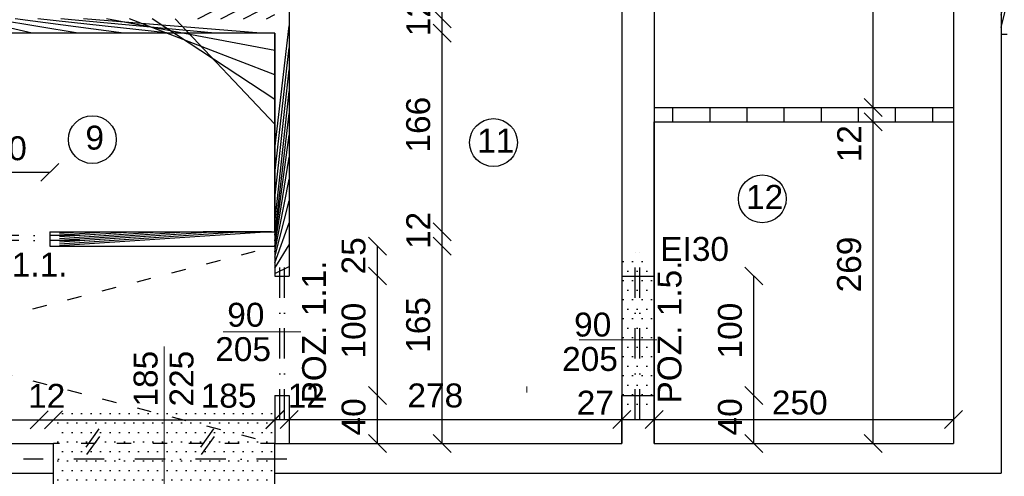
# Model space of a CAD drawing. Header units: millimetres. Extents: x 6528 to 149658, y 3342 to 12852.
# Tile 55 of 122: x 68520 to 69343, y 8216 to 8598. Entities that reach past the tile are written whole.
import ezdxf

# ---------------------------------------------------------------- set-up
doc = ezdxf.new("R2010")
doc.units = ezdxf.units.MM
doc.linetypes.add('ACAD_ISO03W100', pattern=[30, 12, -18])
doc.linetypes.add('DASHDOTX2', pattern=[50.8, 25.4, -12.7, 0, -12.7])
doc.layers.add('R-TAB', color=1, linetype='Continuous')
doc.styles.get("Standard").update_dxf_attribs({"font": 'arial.ttf'})
doc.dimstyles.new('ISO-25', dxfattribs={"dimtxt": 2.5, "dimasz": 2.5, "dimexe": 1.25, "dimexo": 0.625, "dimtad": 1, "dimtxsty": 'Standard', "dimcen": 2.5, "dimadec": 0, "dimazin": 0, "dimtfac": 1, "dimtmove": 0, "dimatfit": 3, "dimfxl": 1, "dimarcsym": 0})
pattern_1 = [(0, (-1177794257.981769, -935731374.6151185), (3.96875, 7.9375), [0, -7.9375])]

# ---------------------------------------------------------------- blocks, each defined once
blk = doc.blocks.new('_Oblique')
at = {"color": 0, "linetype": 'ByBlock', "lineweight": -2}
blk.add_line((-0.5, -0.5), (0.5, 0.5), dxfattribs=at)
blk = doc.blocks.new('*D2415')
at = {"color": 0, "lineweight": -2, "transparency": 16777216}
blk.add_line((68300.0600048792, 8263.464403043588), (68536.0600048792, 8263.464403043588), dxfattribs=at)
at = {"layer": 'Defpoints', "color": 0, "transparency": 16777216}
for p in [(68536.0600048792, 8263.464403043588), (68300.0600048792, 8175.670604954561), (68536.0600048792, 8175.67060507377)]:
    blk.add_point(p, dxfattribs=at)
at = {"color": 0, "lineweight": -2, "transparency": 16777216, "xscale": 15, "yscale": 15, "zscale": 15, "rotation": 180}
blk.add_blockref('_Oblique', (68300.0600048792, 8263.464403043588), dxfattribs=at)
at = {"color": 0, "lineweight": -2, "transparency": 16777216, "xscale": 15, "yscale": 15, "zscale": 15}
blk.add_blockref('_Oblique', (68536.0600048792, 8263.464403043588), dxfattribs=at)
at = {"color": 0, "transparency": 16777216, "insert": (68451.87920801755, 8283.454401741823), "char_height": 20, "attachment_point": 5}
blk.add_mtext('236', dxfattribs=at)
blk = doc.blocks.new('*D2416')
at = {"color": 0, "lineweight": -2, "transparency": 16777216}
blk.add_line((68536.0600048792, 8263.464403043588), (68548.0600048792, 8263.464403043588), dxfattribs=at)
at = {"layer": 'Defpoints', "color": 0, "transparency": 16777216}
for p in [(68548.0600048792, 8263.464403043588), (68536.0600048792, 8175.670604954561), (68548.0600048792, 8175.67060507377)]:
    blk.add_point(p, dxfattribs=at)
at = {"color": 0, "lineweight": -2, "transparency": 16777216, "xscale": 15, "yscale": 15, "zscale": 15, "rotation": 180}
blk.add_blockref('_Oblique', (68536.0600048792, 8263.464403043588), dxfattribs=at)
at = {"color": 0, "lineweight": -2, "transparency": 16777216, "xscale": 15, "yscale": 15, "zscale": 15}
blk.add_blockref('_Oblique', (68548.0600048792, 8263.464403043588), dxfattribs=at)
at = {"color": 0, "transparency": 16777216, "insert": (68542.33805887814, 8283.454401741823), "char_height": 20, "attachment_point": 5}
blk.add_mtext('12', dxfattribs=at)
blk = doc.blocks.new('*D2417')
at = {"color": 0, "lineweight": -2, "transparency": 16777216}
blk.add_line((68548.0600048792, 8263.464403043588), (68733.0600048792, 8263.464403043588), dxfattribs=at)
at = {"layer": 'Defpoints', "color": 0, "transparency": 16777216}
for p in [(68733.0600048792, 8263.464403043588), (68548.0600048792, 8175.670604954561), (68733.0600048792, 8175.67059672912)]:
    blk.add_point(p, dxfattribs=at)
at = {"color": 0, "lineweight": -2, "transparency": 16777216, "xscale": 15, "yscale": 15, "zscale": 15, "rotation": 180}
blk.add_blockref('_Oblique', (68548.0600048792, 8263.464403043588), dxfattribs=at)
at = {"color": 0, "lineweight": -2, "transparency": 16777216, "xscale": 15, "yscale": 15, "zscale": 15}
blk.add_blockref('_Oblique', (68733.0600048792, 8263.464403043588), dxfattribs=at)
at = {"color": 0, "transparency": 16777216, "insert": (68694.33121531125, 8283.454401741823), "char_height": 20, "attachment_point": 5}
blk.add_mtext('185', dxfattribs=at)
blk = doc.blocks.new('*D2418')
at = {"color": 0, "lineweight": -2, "transparency": 16777216}
blk.add_line((68733.0600048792, 8263.670600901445), (68745.0600048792, 8263.670600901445), dxfattribs=at)
at = {"layer": 'Defpoints', "color": 0, "transparency": 16777216}
for p in [(68745.0600048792, 8263.670600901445), (68745.0600048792, 8243.67059672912), (68733.0600048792, 8175.876802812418)]:
    blk.add_point(p, dxfattribs=at)
at = {"color": 0, "lineweight": -2, "transparency": 16777216, "xscale": 15, "yscale": 15, "zscale": 15, "rotation": 180}
blk.add_blockref('_Oblique', (68733.0600048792, 8263.670600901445), dxfattribs=at)
at = {"color": 0, "lineweight": -2, "transparency": 16777216, "xscale": 15, "yscale": 15, "zscale": 15}
blk.add_blockref('_Oblique', (68745.0600048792, 8263.670600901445), dxfattribs=at)
at = {"color": 0, "transparency": 16777216, "insert": (68759.29946129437, 8283.66059959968), "char_height": 20, "attachment_point": 5}
blk.add_mtext('12', dxfattribs=at)
blk = doc.blocks.new('*D2419')
at = {"color": 0, "lineweight": -2, "transparency": 16777216}
blk.add_line((68745.0600048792, 8263.670600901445), (69023.06000440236, 8263.670600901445), dxfattribs=at)
at = {"layer": 'Defpoints', "color": 0, "transparency": 16777216}
for p in [(69023.06000440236, 8263.670600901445), (68745.0600048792, 8243.67060519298), (69023.06000440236, 8243.670604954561)]:
    blk.add_point(p, dxfattribs=at)
at = {"color": 0, "lineweight": -2, "transparency": 16777216, "xscale": 15, "yscale": 15, "zscale": 15, "rotation": 180}
blk.add_blockref('_Oblique', (68745.0600048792, 8263.670600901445), dxfattribs=at)
at = {"color": 0, "lineweight": -2, "transparency": 16777216, "xscale": 15, "yscale": 15, "zscale": 15}
blk.add_blockref('_Oblique', (69023.06000440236, 8263.670600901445), dxfattribs=at)
at = {"color": 0, "transparency": 16777216, "insert": (68867.08008949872, 8283.66059959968), "char_height": 20, "attachment_point": 5}
blk.add_mtext('278', dxfattribs=at)
blk = doc.blocks.new('*D2420')
at = {"color": 0, "lineweight": -2, "transparency": 16777216}
blk.add_line((69023.06000440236, 8263.670600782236), (69050.06000440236, 8263.670600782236), dxfattribs=at)
at = {"layer": 'Defpoints', "color": 0, "transparency": 16777216}
for p in [(69050.06000440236, 8263.670600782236), (69023.06000440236, 8243.67060507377), (69050.06000440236, 8243.670604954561)]:
    blk.add_point(p, dxfattribs=at)
at = {"color": 0, "lineweight": -2, "transparency": 16777216, "xscale": 15, "yscale": 15, "zscale": 15, "rotation": 180}
blk.add_blockref('_Oblique', (69023.06000440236, 8263.670600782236), dxfattribs=at)
at = {"color": 0, "lineweight": -2, "transparency": 16777216, "xscale": 15, "yscale": 15, "zscale": 15}
blk.add_blockref('_Oblique', (69050.06000440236, 8263.670600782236), dxfattribs=at)
at = {"color": 0, "transparency": 16777216, "insert": (69000.76822011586, 8277.755112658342), "char_height": 20, "attachment_point": 5}
blk.add_mtext('27', dxfattribs=at)
blk = doc.blocks.new('*D2421')
at = {"color": 0, "lineweight": -2, "transparency": 16777216}
blk.add_line((69050.06000440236, 8263.670600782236), (69300.06000440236, 8263.670600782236), dxfattribs=at)
at = {"layer": 'Defpoints', "color": 0, "transparency": 16777216}
for p in [(69300.06000440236, 8263.670600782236), (69050.06000440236, 8243.67060507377), (69300.06000440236, 8243.670604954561)]:
    blk.add_point(p, dxfattribs=at)
at = {"color": 0, "lineweight": -2, "transparency": 16777216, "xscale": 15, "yscale": 15, "zscale": 15, "rotation": 180}
blk.add_blockref('_Oblique', (69050.06000440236, 8263.670600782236), dxfattribs=at)
at = {"color": 0, "lineweight": -2, "transparency": 16777216, "xscale": 15, "yscale": 15, "zscale": 15}
blk.add_blockref('_Oblique', (69300.06000440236, 8263.670600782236), dxfattribs=at)
at = {"color": 0, "transparency": 16777216, "insert": (69171.62226550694, 8277.755112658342), "char_height": 20, "attachment_point": 5}
blk.add_mtext('250', dxfattribs=at)
blk = doc.blocks.new('*D2431')
at = {"color": 0, "lineweight": -2, "transparency": 16777216}
blk.add_line((68445.06000440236, 8470.392754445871), (68545.06000440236, 8470.392754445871), dxfattribs=at)
at = {"layer": 'Defpoints', "color": 0, "transparency": 16777216}
for p in [(68545.06000440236, 8470.392754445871), (68445.06000440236, 8352.393333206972), (68545.06000440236, 8352.393333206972)]:
    blk.add_point(p, dxfattribs=at)
at = {"color": 0, "lineweight": -2, "transparency": 16777216, "xscale": 15, "yscale": 15, "zscale": 15, "rotation": 180}
blk.add_blockref('_Oblique', (68445.06000440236, 8470.392754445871), dxfattribs=at)
at = {"color": 0, "lineweight": -2, "transparency": 16777216, "xscale": 15, "yscale": 15, "zscale": 15}
blk.add_blockref('_Oblique', (68545.06000440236, 8470.392754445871), dxfattribs=at)
at = {"color": 0, "transparency": 16777216, "insert": (68502.45182364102, 8490.382753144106), "char_height": 20, "attachment_point": 5}
blk.add_mtext('100', dxfattribs=at)
blk = doc.blocks.new('*D2434')
at = {"color": 0, "lineweight": -2, "transparency": 16777216}
blk.add_line((68818.85330026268, 8383.670604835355), (68818.85330026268, 8408.670604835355), dxfattribs=at)
at = {"layer": 'Defpoints', "color": 0, "transparency": 16777216}
for p in [(68733.06000487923, 8408.670604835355), (68818.85330026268, 8408.670604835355), (68733.06000487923, 8383.670604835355)]:
    blk.add_point(p, dxfattribs=at)
at = {"color": 0, "lineweight": -2, "transparency": 16777216, "xscale": 15, "yscale": 15, "zscale": 15}
for p, rotation in [((68818.85330026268, 8408.670604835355), 90), ((68818.85330026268, 8383.670604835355), 270)]:
    blk.add_blockref('_Oblique', p, dxfattribs=dict(at, rotation=rotation))
at = {"color": 0, "transparency": 16777216, "insert": (68798.8632885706, 8400.546587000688), "char_height": 20, "attachment_point": 5, "rotation": 90}
blk.add_mtext('25', dxfattribs=at)
blk = doc.blocks.new('*D2435')
at = {"color": 0, "lineweight": -2, "transparency": 16777216}
blk.add_line((68818.85330264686, 8283.670604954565), (68818.85330264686, 8383.670604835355), dxfattribs=at)
at = {"layer": 'Defpoints', "color": 0, "transparency": 16777216}
for p in [(68733.06000487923, 8383.670604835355), (68818.85330264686, 8383.670604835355), (68733.06000487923, 8283.670604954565)]:
    blk.add_point(p, dxfattribs=at)
at = {"color": 0, "lineweight": -2, "transparency": 16777216, "xscale": 15, "yscale": 15, "zscale": 15}
for p, rotation in [((68818.85330264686, 8383.670604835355), 90), ((68818.85330264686, 8283.670604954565), 270)]:
    blk.add_blockref('_Oblique', p, dxfattribs=dict(at, rotation=rotation))
at = {"color": 0, "transparency": 16777216, "insert": (68798.8632885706, 8338.042177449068), "char_height": 20, "attachment_point": 5, "rotation": 90}
blk.add_mtext('100', dxfattribs=at)
blk = doc.blocks.new('*D2436')
at = {"color": 0, "lineweight": -2, "transparency": 16777216}
blk.add_line((68818.85330455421, 8243.670596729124), (68818.85330455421, 8283.67060733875), dxfattribs=at)
at = {"layer": 'Defpoints', "color": 0, "transparency": 16777216}
for p in [(68733.06000487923, 8283.67060733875), (68818.85330455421, 8283.67060733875), (68745.06000487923, 8243.670596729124)]:
    blk.add_point(p, dxfattribs=at)
at = {"color": 0, "lineweight": -2, "transparency": 16777216, "xscale": 15, "yscale": 15, "zscale": 15}
for p, rotation in [((68818.85330455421, 8283.67060733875), 90), ((68818.85330455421, 8243.670596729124), 270)]:
    blk.add_blockref('_Oblique', p, dxfattribs=dict(at, rotation=rotation))
at = {"color": 0, "transparency": 16777216, "insert": (68798.8632885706, 8265.90149010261), "char_height": 20, "attachment_point": 5, "rotation": 90}
blk.add_mtext('40', dxfattribs=at)
blk = doc.blocks.new('*D2437')
at = {"color": 0, "lineweight": -2, "transparency": 16777216}
blk.add_line((69133.36255900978, 8283.670604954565), (69133.36255900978, 8383.670604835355), dxfattribs=at)
at = {"layer": 'Defpoints', "color": 0, "transparency": 16777216}
for p in [(69047.56926028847, 8383.670604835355), (69133.36255900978, 8383.670604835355), (69047.56926028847, 8283.670604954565)]:
    blk.add_point(p, dxfattribs=at)
at = {"color": 0, "lineweight": -2, "transparency": 16777216, "xscale": 15, "yscale": 15, "zscale": 15}
for p, rotation in [((69133.36255900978, 8383.670604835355), 90), ((69133.36255900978, 8283.670604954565), 270)]:
    blk.add_blockref('_Oblique', p, dxfattribs=dict(at, rotation=rotation))
at = {"color": 0, "transparency": 16777216, "insert": (69113.37254397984, 8338.042177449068), "char_height": 20, "attachment_point": 5, "rotation": 90}
blk.add_mtext('100', dxfattribs=at)
blk = doc.blocks.new('*D2438')
at = {"color": 0, "lineweight": -2, "transparency": 16777216}
blk.add_line((69133.36256091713, 8243.670596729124), (69133.36256091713, 8283.67060733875), dxfattribs=at)
at = {"layer": 'Defpoints', "color": 0, "transparency": 16777216}
for p in [(69047.56926028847, 8283.67060733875), (69133.36256091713, 8283.67060733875), (69059.56926028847, 8243.670596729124)]:
    blk.add_point(p, dxfattribs=at)
at = {"color": 0, "lineweight": -2, "transparency": 16777216, "xscale": 15, "yscale": 15, "zscale": 15}
for p, rotation in [((69133.36256091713, 8283.67060733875), 90), ((69133.36256091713, 8243.670596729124), 270)]:
    blk.add_blockref('_Oblique', p, dxfattribs=dict(at, rotation=rotation))
at = {"color": 0, "transparency": 16777216, "insert": (69113.37254397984, 8265.90149010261), "char_height": 20, "attachment_point": 5, "rotation": 90}
blk.add_mtext('40', dxfattribs=at)
blk = doc.blocks.new('*D2439')
at = {"color": 0, "lineweight": -2, "transparency": 16777216}
blk.add_line((69232.94289820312, 8243.670604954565), (69232.94289820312, 8512.670604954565), dxfattribs=at)
at = {"layer": 'Defpoints', "color": 0, "transparency": 16777216}
for p in [(69050.06000440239, 8512.670604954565), (69232.94289820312, 8512.670604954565), (69147.14959709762, 8243.670604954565)]:
    blk.add_point(p, dxfattribs=at)
at = {"color": 0, "lineweight": -2, "transparency": 16777216, "xscale": 15, "yscale": 15, "zscale": 15}
for p, rotation in [((69232.94289820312, 8512.670604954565), 90), ((69232.94289820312, 8243.670604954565), 270)]:
    blk.add_blockref('_Oblique', p, dxfattribs=dict(at, rotation=rotation))
at = {"color": 0, "transparency": 16777216, "insert": (69212.952880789, 8393.310734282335), "char_height": 20, "attachment_point": 5, "rotation": 90}
blk.add_mtext('269', dxfattribs=at)
blk = doc.blocks.new('*D2440')
at = {"color": 0, "lineweight": -2, "transparency": 16777216}
blk.add_line((69232.94290034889, 8512.670605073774), (69232.94290034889, 8524.670604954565), dxfattribs=at)
at = {"layer": 'Defpoints', "color": 0, "transparency": 16777216}
for p in [(69050.06000440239, 8524.670604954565), (69232.94290034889, 8524.670604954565), (69147.14959733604, 8512.670605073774)]:
    blk.add_point(p, dxfattribs=at)
at = {"color": 0, "lineweight": -2, "transparency": 16777216, "xscale": 15, "yscale": 15, "zscale": 15}
for p, rotation in [((69232.94290034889, 8524.670604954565), 90), ((69232.94290034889, 8512.670605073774), 270)]:
    blk.add_blockref('_Oblique', p, dxfattribs=dict(at, rotation=rotation))
at = {"color": 0, "transparency": 16777216, "insert": (69212.95288102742, 8494.280179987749), "char_height": 20, "attachment_point": 5, "rotation": 90}
blk.add_mtext('12', dxfattribs=at)
blk = doc.blocks.new('*D2441')
at = {"color": 0, "lineweight": -2, "transparency": 16777216}
blk.add_line((69232.94290464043, 8524.670605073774), (69232.94290464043, 8793.670604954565), dxfattribs=at)
at = {"layer": 'Defpoints', "color": 0, "transparency": 16777216}
for p in [(69050.06000797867, 8793.670604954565), (69232.94290464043, 8793.670604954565), (69147.14959972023, 8524.670605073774)]:
    blk.add_point(p, dxfattribs=at)
at = {"color": 0, "lineweight": -2, "transparency": 16777216, "xscale": 15, "yscale": 15, "zscale": 15}
for p, rotation in [((69232.94290464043, 8793.670604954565), 90), ((69232.94290464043, 8524.670605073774), 270)]:
    blk.add_blockref('_Oblique', p, dxfattribs=dict(at, rotation=rotation))
at = {"color": 0, "transparency": 16777216, "insert": (69212.9528834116, 8674.270378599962), "char_height": 20, "attachment_point": 5, "rotation": 90}
blk.add_mtext('269', dxfattribs=at)
blk = doc.blocks.new('*D2444')
at = {"color": 0, "lineweight": -2, "transparency": 16777216}
blk.add_line((68872.84500067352, 8243.670596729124), (68872.84500067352, 8408.670604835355), dxfattribs=at)
at = {"layer": 'Defpoints', "color": 0, "transparency": 16777216}
for p in [(68733.06000487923, 8408.670604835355), (68872.84500067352, 8408.670604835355), (68745.06000487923, 8243.670596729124)]:
    blk.add_point(p, dxfattribs=at)
at = {"color": 0, "lineweight": -2, "transparency": 16777216, "xscale": 15, "yscale": 15, "zscale": 15}
for p, rotation in [((68872.84500067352, 8408.670604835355), 90), ((68872.84500067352, 8243.670596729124), 270)]:
    blk.add_blockref('_Oblique', p, dxfattribs=dict(at, rotation=rotation))
at = {"color": 0, "transparency": 16777216, "insert": (68852.85498659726, 8342.767320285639), "char_height": 20, "attachment_point": 5, "rotation": 90}
blk.add_mtext('165', dxfattribs=at)
blk = doc.blocks.new('*D2445')
at = {"color": 0, "lineweight": -2, "transparency": 16777216}
blk.add_line((68872.84500305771, 8408.670604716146), (68872.84500305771, 8420.670604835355), dxfattribs=at)
at = {"layer": 'Defpoints', "color": 0, "transparency": 16777216}
for p in [(68733.06000487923, 8420.670604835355), (68872.84500305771, 8420.670604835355), (68733.06000487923, 8408.670604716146)]:
    blk.add_point(p, dxfattribs=at)
at = {"color": 0, "lineweight": -2, "transparency": 16777216, "xscale": 15, "yscale": 15, "zscale": 15}
for p, rotation in [((68872.84500305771, 8420.670604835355), 90), ((68872.84500305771, 8408.670604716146), 270)]:
    blk.add_blockref('_Oblique', p, dxfattribs=dict(at, rotation=rotation))
at = {"color": 0, "transparency": 16777216, "insert": (68852.85498659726, 8421.778609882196), "char_height": 20, "attachment_point": 5, "rotation": 90}
blk.add_mtext('12', dxfattribs=at)
blk = doc.blocks.new('*D2446')
at = {"color": 0, "lineweight": -2, "transparency": 16777216}
blk.add_line((68872.84500734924, 8420.670604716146), (68872.84500734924, 8586.670604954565), dxfattribs=at)
at = {"layer": 'Defpoints', "color": 0, "transparency": 16777216}
for p in [(68733.06000726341, 8586.670604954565), (68872.84500734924, 8586.670604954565), (68733.06000726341, 8420.670604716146)]:
    blk.add_point(p, dxfattribs=at)
at = {"color": 0, "lineweight": -2, "transparency": 16777216, "xscale": 15, "yscale": 15, "zscale": 15}
for p, rotation in [((68872.84500734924, 8586.670604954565), 90), ((68872.84500734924, 8420.670604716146), 270)]:
    blk.add_blockref('_Oblique', p, dxfattribs=dict(at, rotation=rotation))
at = {"color": 0, "transparency": 16777216, "insert": (68852.85498898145, 8510.255654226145), "char_height": 20, "attachment_point": 5, "rotation": 90}
blk.add_mtext('166', dxfattribs=at)
blk = doc.blocks.new('*D2447')
at = {"color": 0, "lineweight": -2, "transparency": 16777216}
blk.add_line((68872.84500830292, 8586.670607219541), (68872.84500830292, 8598.67060733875), dxfattribs=at)
at = {"layer": 'Defpoints', "color": 0, "transparency": 16777216}
for p in [(68733.06000917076, 8598.67060733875), (68872.84500830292, 8598.67060733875), (68733.06000917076, 8586.670607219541)]:
    blk.add_point(p, dxfattribs=at)
at = {"color": 0, "lineweight": -2, "transparency": 16777216, "xscale": 15, "yscale": 15, "zscale": 15}
for p, rotation in [((68872.84500830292, 8598.67060733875), 90), ((68872.84500830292, 8586.670607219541), 270)]:
    blk.add_blockref('_Oblique', p, dxfattribs=dict(at, rotation=rotation))
at = {"color": 0, "transparency": 16777216, "insert": (68852.8549908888, 8599.778612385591), "char_height": 20, "attachment_point": 5, "rotation": 90}
blk.add_mtext('12', dxfattribs=at)
blk = doc.blocks.new('*D2448')
at = {"color": 0, "lineweight": -2, "transparency": 16777216}
blk.add_line((68872.84501307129, 8598.670607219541), (68872.84501307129, 8793.670605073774), dxfattribs=at)
at = {"layer": 'Defpoints', "color": 0, "transparency": 16777216}
for p in [(68733.06000487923, 8793.670605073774), (68872.84501307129, 8793.670605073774), (68733.06001155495, 8598.670607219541)]:
    blk.add_point(p, dxfattribs=at)
at = {"color": 0, "lineweight": -2, "transparency": 16777216, "xscale": 15, "yscale": 15, "zscale": 15}
for p, rotation in [((68872.84501307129, 8793.670605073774), 90), ((68872.84501307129, 8598.670607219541), 270)]:
    blk.add_blockref('_Oblique', p, dxfattribs=dict(at, rotation=rotation))
at = {"color": 0, "transparency": 16777216, "insert": (68852.85499327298, 8688.25565672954), "char_height": 20, "attachment_point": 5, "rotation": 90}
blk.add_mtext('195', dxfattribs=at)

msp = doc.modelspace()

# ---------------------------------------------------------------- hatches: boundary and pattern name
h = msp.add_hatch()
h.set_pattern_fill('ANSI31', color=256, scale=5)
h.set_pattern_definition([(45, (-1177794249.981769, -935731374.6151185), (-11.22532015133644, 11.22532015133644), [])])
h.paths.add_polyline_path([(68753.0600048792, 8793.67060507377), (68741.0600048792, 8793.67060507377), (68741.0600048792, 8778.67059672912), (68744.0600048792, 8778.67059672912), (68744.0600048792, 8778.67059684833), (68750.0600048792, 8778.67059684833), (68753.0600048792, 8778.67059684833)])
h.paths.add_polyline_path([(68745.0600048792, 8678.67059684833), (68733.0600048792, 8678.67059672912), (68733.0600048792, 8598.670604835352), (68425.06000440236, 8598.670604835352), (68425.06000440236, 8695.187343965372), (68425.06000440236, 8793.670604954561), (68398.06000440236, 8793.670604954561), (68398.06000440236, 8691.670604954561), (68398.06000440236, 8420.670604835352), (68425.06000440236, 8420.670604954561), (68425.06000440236, 8586.670604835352), (68733.0600048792, 8586.670604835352), (68733.0600048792, 8420.670604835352), (68733.0600048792, 8383.670604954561), (68745.0600048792, 8383.670604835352)])
h.paths.add_polyline_path([(68733.0600048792, 8420.670604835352), (68553.06000440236, 8420.670604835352), (68553.06000440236, 8408.670604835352), (68733.0600048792, 8408.670604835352)], flags=17)
h.paths.add_polyline_path([(68445.06000440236, 8420.670604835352), (68378.06000440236, 8420.67060507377), (68378.06000440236, 8408.670604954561), (68445.06000440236, 8408.670604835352)])
h.paths.add_polyline_path([(68278.06000440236, 8420.670604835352), (68103.06000440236, 8420.670604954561), (68103.06000440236, 8408.670604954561), (68278.06000440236, 8408.670604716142)])
h.paths.add_polyline_path([(68103.06000440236, 8793.670604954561), (68091.06000440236, 8793.670604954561), (68091.06000440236, 8383.670604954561), (68103.06000440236, 8383.67060507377)])
h.paths.add_polyline_path([(68091.06000440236, 8283.670604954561), (68091.06000440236, 8243.670604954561), (68103.06000440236, 8243.670604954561), (68103.06000464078, 8283.67060507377)])
h = msp.add_hatch()
h.set_pattern_fill('ANSI37', color=256, scale=5)
h.set_pattern_definition([(45, (-1177794257.981769, -935731374.6151185), (-11.22532015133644, 11.22532015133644), []), (135, (-1177794257.981769, -935731374.6151185), (-11.22532015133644, -11.22532015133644), [])])
h.paths.add_polyline_path([(69525.06000440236, 8605.670604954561), (69360.06000440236, 8605.670604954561), (69360.06000440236, 8668.670604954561), (69340.06000440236, 8668.670604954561), (69340.06000440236, 8585.670604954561), (69345.06000440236, 8585.670604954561), (69525.06000440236, 8585.67060507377)])
h.paths.add_polyline_path([(71199.06000440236, 8605.670604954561), (71013.06000440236, 8605.670604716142), (71013.06000440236, 8585.670604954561), (71179.06000440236, 8585.670604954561), (71189.06000440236, 8002.670604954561), (71189.06000440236, 7997.670604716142), (71189.06000440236, 7870.670604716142), (71209.06000440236, 7870.670604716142), (71209.06000440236, 7870.670604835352), (71209.06000440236, 8002.670604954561)])
h.paths.add_polyline_path([(71209.06000440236, 7784.670604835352), (71209.06000392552, 7780.670604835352), (71189.06000440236, 7780.670604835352), (71189.06000440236, 7065.670604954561), (71149.06000440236, 7065.670604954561), (71089.06000464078, 7065.67060507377), (71089.06000464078, 7045.670604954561), (71209.06000440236, 7045.670604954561)])
h = msp.add_hatch()
h.set_pattern_fill('ANSI31', color=256, scale=5)
h.set_pattern_definition([(45, (-1177794257.981769, -935731374.6151185), (-11.22532015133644, 11.22532015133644), [])])
h.paths.add_polyline_path([(69300.06000440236, 8524.67060519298), (69050.06000440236, 8524.670604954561), (69050.06000440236, 8512.670604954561), (69300.06000464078, 8512.67060519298)])
h = msp.add_hatch()
h.set_pattern_fill('DOTS', color=256, scale=5)
h.set_pattern_definition(pattern_1)
h.paths.add_polyline_path([(69050.06000440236, 8383.670604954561), (69039.56000440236, 8383.670604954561), (69039.56000440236, 8381.170604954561), (69036.56000440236, 8381.170604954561), (69033.56002085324, 8381.170604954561, 0.02532508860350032), (69023.06000440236, 8379.15936947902), (69023.06000440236, 8330.326833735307), (69050.06000440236, 8330.326833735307)])
h.paths.add_polyline_path([(69050.06000440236, 8330.326833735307), (69023.06000440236, 8330.326833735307), (69023.06000440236, 8291.170604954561), (69036.56000440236, 8291.170604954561), (69036.56000440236, 8286.170604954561), (69039.56000440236, 8286.170604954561), (69039.56000440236, 8283.670604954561), (69050.06000440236, 8283.670604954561)])
h = msp.add_hatch()
h.set_pattern_fill('DOTS', color=256, scale=5)
h.set_pattern_definition(pattern_1)
h.paths.add_polyline_path([(68733.0600048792, 8175.670604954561), (68733.0600048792, 8175.67060507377), (68733.0600048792, 8243.670604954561), (68548.0600048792, 8243.670604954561), (68548.0600048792, 8175.670604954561)])

# ---------------------------------------------------------------- linework, layer by layer
at = {"lineweight": 30}
for p, q in [((69340.06000440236, 8833.670604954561), (69340.06000440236, 8218.670604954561)), ((69023.06000440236, 8793.670604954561), (69023.06000440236, 8243.670604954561)), ((69050.06000440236, 8793.670604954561), (69050.06000440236, 8243.670604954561)), ((69300.06000440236, 8793.670604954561), (69300.06000464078, 8243.670604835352)), ((68745.0600048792, 8678.670596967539), (68745.0600048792, 8383.670604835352)), ((68733.0600048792, 8586.670604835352), (68425.06000440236, 8586.670604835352)), ((68733.0600048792, 8586.670604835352), (68733.0600048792, 8383.670604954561)), ((69050.06000440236, 8524.670604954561), (69300.06000464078, 8524.67060519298)), ((69050.06000440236, 8512.670604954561), (69300.06000464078, 8512.67060519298)), ((68545.06000440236, 8420.670604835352), (68733.0600048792, 8420.670604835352)), ((68545.06000440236, 8420.670604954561), (68545.06000440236, 8408.670604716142)), ((68545.06000440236, 8408.670604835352), (68733.0600048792, 8408.670604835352)), ((68733.0600048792, 8383.670604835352), (68745.0600048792, 8383.670604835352)), ((69023.06000440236, 8383.670604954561), (69050.06000440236, 8383.670604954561)), ((68733.0600048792, 8283.670604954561), (68733.0600048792, 8243.67059672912)), ((68733.0600048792, 8283.670604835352), (68745.0600048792, 8283.670604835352)), ((68745.0600048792, 8283.670604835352), (68745.0600048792, 8243.67059672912)), ((69023.06000440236, 8283.670604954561), (69050.06000440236, 8283.670604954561)), ((68425.06000440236, 8243.670604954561), (68548.0600048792, 8243.67060507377)), ((68548.0600048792, 8175.670604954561), (68548.0600048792, 8243.670604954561)), ((68733.0600048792, 8243.67060507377), (69023.06000440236, 8243.670604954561)), ((68733.0600048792, 8175.67059672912), (68733.0600048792, 8243.67059672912)), ((69050.06000440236, 8243.670604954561), (69300.06000440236, 8243.670604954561)), ((68288.0600048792, 8218.670604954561), (68548.0600048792, 8218.670604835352)), ((68733.0600048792, 8218.670604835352), (69340.06000440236, 8218.670604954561))]:
    msp.add_line(p, q, dxfattribs=at)
for p, q in [((68733.0600048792, 8420.670604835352), (68733.0600048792, 8586.670604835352)), ((69345.06000440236, 8585.670604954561), (69340.06000440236, 8585.670604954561)), ((68733.0600048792, 8493.959688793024), (68733.0600048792, 8538.209688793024)), ((68733.0600048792, 8493.959688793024), (68733.0600048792, 8538.209688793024)), ((69050.06000440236, 8243.670604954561), (69050.06000440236, 8512.670604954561)), ((68733.0600048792, 8452.709688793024), (68733.0600048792, 8493.959688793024)), ((68730.0600048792, 8420.670604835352), (68673.0600048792, 8420.670604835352)), ((68733.0600048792, 8408.670604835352), (68733.0600048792, 8383.670604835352)), ((68736.0600048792, 8383.670604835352), (68742.0600048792, 8383.670604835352)), ((69023.06000440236, 8243.670604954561), (69023.06000440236, 8283.670604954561)), ((69033.56000440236, 8283.670604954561), (69039.56000440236, 8283.670604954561))]:
    msp.add_line(p, q)
at = {"color": 1, "linetype": 'DASHDOTX2', "lineweight": 30}
for p, q in [((68570.0600048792, 8417.443087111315), (68420.0600048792, 8417.443086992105)), ((68570.0600048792, 8413.443087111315), (68420.0600048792, 8413.443086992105)), ((68737.06000011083, 8263.670609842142), (68737.06000011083, 8408.670609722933)), ((68741.06000154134, 8263.670609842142), (68741.06000011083, 8408.670609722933)), ((69034.03374641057, 8263.670609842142), (69034.03374641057, 8408.670609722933)), ((69038.03374784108, 8263.670609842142), (69038.03374641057, 8408.670609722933)), ((68743.06000464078, 8230.540371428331), (68523.0600048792, 8230.540371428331))]:
    msp.add_line(p, q, dxfattribs=at)
at = {"linetype": 'ACAD_ISO03W100'}
for p, q in [((68095.06000416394, 8243.670602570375), (68733.0600048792, 8408.670604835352)), ((68095.06000440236, 8408.670603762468), (68733.0600048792, 8243.67059672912)), ((68733.0600048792, 8243.670604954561), (68548.0600048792, 8243.670604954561))]:
    msp.add_line(p, q, dxfattribs=at)
at = {"lineweight": 20}
for p, q in [((68754.82782142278, 8337.014376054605), (68689.91631333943, 8337.014376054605)), ((69052.32782094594, 8330.326833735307), (68987.4163128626, 8330.326833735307)), ((68640.5600048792, 8324.67212856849), (68640.5600048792, 8131.110349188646)), ((68943.56000440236, 8286.170604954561), (68943.56000440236, 8291.170604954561))]:
    msp.add_line(p, q, dxfattribs=at)
at = {"color": 1}
for p, q in [((68575.32940619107, 8240.63715363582), (68586.19695036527, 8255.785491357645)), ((68671.03606336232, 8240.63715363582), (68681.90360753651, 8255.785491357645)), ((68575.8662246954, 8234.378395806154), (68586.7337688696, 8249.526733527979)), ((68671.57288186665, 8234.378395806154), (68682.44042604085, 8249.526733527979))]:
    msp.add_line(p, q, dxfattribs=at)
for centre in [(68580.46435206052, 8497.774209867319), (68915.7031053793, 8495.269869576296), (69140.30456607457, 8448.215352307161)]:
    msp.add_circle(centre, 20)

# ---------------------------------------------------------------- texts
at = {"attachment_point": 1}
for s, width, insert, char_height in [('\\pi37.22769;Wyłaz ze schodami \\P\\pi39.8;składanymi o wym. \\P\\pi84.42551;75x130 cm \\P\\pi20.68881;o odporności ogniowej \\P\\pi107.67448;REI 60', 289.0433739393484, (67790.05807821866, 8593.815159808), 18), ('9', 68.36028754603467, (68574.70653789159, 8509.398103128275), 20), ('11', 68.36028754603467, (68902.12262480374, 8506.893762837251), 20), ('12', 68.36028754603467, (69126.72408549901, 8459.839245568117), 20), ('\\pi160.3889;STOPA FUNDAMENTOWA POZ. 1.1.\\P\\pi578.41073;1:25', 1257.258024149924, (50139.60131072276, 8323.413713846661), 40)]:
    msp.add_mtext_dynamic_manual_height_columns(s, width=width, gutter_width=12.5, heights=[0], dxfattribs=dict(at, insert=insert, char_height=char_height))
at = {"color": 1, "insert": (69055.05013721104, 8416.332730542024), "char_height": 20, "attachment_point": 1}
msp.add_mtext_dynamic_manual_height_columns('EI30', width=37.211574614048, gutter_width=12.5, heights=[0], dxfattribs=at)
at = {"color": 140, "insert": (68440.19643681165, 8403.252673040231), "char_height": 20, "attachment_point": 1}
msp.add_mtext_dynamic_manual_height_columns('POZ. 1.1.', width=221.7822774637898, gutter_width=12.5, heights=[0], dxfattribs=at)
at = {"color": 140, "char_height": 20, "attachment_point": 1, "rotation": 90}
for s, insert in [('POZ. 1.1.', (68755.79081456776, 8277.05430687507)), ('POZ. 1.5.', (69052.76456086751, 8277.05430687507))]:
    msp.add_mtext_dynamic_manual_height_columns(s, width=221.7822774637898, gutter_width=12.5, heights=[0], dxfattribs=dict(at, insert=insert))
at = {"lineweight": 20, "char_height": 20, "attachment_point": 9}
for s, insert in [('90', (68724.27222030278, 8341.011145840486)), ('90', (69014.14050119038, 8332.788986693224)), ('205', (68729.78163473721, 8312.25276042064)), ('205', (69019.64991562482, 8304.030601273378))]:
    msp.add_mtext_dynamic_manual_height_columns(s, width=37.211574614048, gutter_width=12.5, heights=[0], dxfattribs=dict(at, insert=insert))
at = {"lineweight": 20, "char_height": 20, "attachment_point": 1, "rotation": 89.99999999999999}
for s, insert in [('\\pt0;185', (68614.96142547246, 8274.522485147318)), ('225', (68644.97088711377, 8274.522485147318))]:
    msp.add_mtext_dynamic_manual_height_columns(s, width=37.211574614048, gutter_width=12.5, heights=[0], dxfattribs=dict(at, insert=insert))
at = {"layer": 'R-TAB', "color": 0, "ltscale": 24, "char_height": 75, "attachment_point": 1}
for s, insert, width in [('\\pi320.62639;RZUT FUNDAMENTÓW 1:100', (45094.46075891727, 8699.936542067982), 2065.84350681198), ('\\pi19.57762;PRZEKROJE ŁAW FUNADAMENTOWYCH\\P\\pi938.76248;1:25', (52722.18076848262, 8439.03246203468), 2065.84350681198), ('\\pi21.28194;RAMA ŻELBETOWA POZ. 2.1 \\P\\pi626.57696;1:25', (29157.85479527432, 8368.098488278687), 1441.472483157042)]:
    msp.add_mtext(s, dxfattribs=dict(at, insert=insert, width=width))

# ---------------------------------------------------------------- dimensions: what is measured, and where the dimension line sits
for base, p1, p2, picture, middle in [((68872.84501307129, 8793.670605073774), (68733.06001155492, 8598.670607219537), (68733.0600048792, 8793.67060507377), '*D2448', (68852.85499327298, 8688.25565672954)), ((69232.94290464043, 8793.670604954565), (69147.1495997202, 8524.67060507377), (69050.06000797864, 8793.670604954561), '*D2441', (69212.9528834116, 8674.270378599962)), ((68872.84500830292, 8598.67060733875), (68733.06000917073, 8586.670607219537), (68733.06000917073, 8598.670607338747), '*D2447', (68852.8549908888, 8599.778612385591)), ((68872.84500734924, 8586.670604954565), (68733.06000726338, 8420.670604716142), (68733.06000726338, 8586.670604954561), '*D2446', (68852.85498898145, 8510.255654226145)), ((69232.94290034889, 8524.670604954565), (69147.14959733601, 8512.67060507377), (69050.06000440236, 8524.670604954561), '*D2440', (69212.95288102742, 8494.280179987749)), ((69232.94289820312, 8512.670604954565), (69147.1495970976, 8243.670604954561), (69050.06000440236, 8512.670604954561), '*D2439', (69212.952880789, 8393.310734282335)), ((68872.84500305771, 8420.670604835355), (68733.0600048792, 8408.670604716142), (68733.0600048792, 8420.670604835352), '*D2445', (68852.85498659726, 8421.778609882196)), ((68818.85330026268, 8408.670604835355), (68733.0600048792, 8383.670604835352), (68733.0600048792, 8408.670604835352), '*D2434', (68798.8632885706, 8400.546587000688)), ((68872.84500067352, 8408.670604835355), (68745.0600048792, 8243.67059672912), (68733.0600048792, 8408.670604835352), '*D2444', (68852.85498659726, 8342.767320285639)), ((68818.85330264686, 8383.670604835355), (68733.0600048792, 8283.670604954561), (68733.0600048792, 8383.670604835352), '*D2435', (68798.8632885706, 8338.042177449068)), ((69133.36255900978, 8383.670604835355), (69047.56926028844, 8283.670604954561), (69047.56926028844, 8383.670604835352), '*D2437', (69113.37254397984, 8338.042177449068)), ((68818.85330455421, 8283.67060733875), (68745.0600048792, 8243.67059672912), (68733.0600048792, 8283.670607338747), '*D2436', (68798.8632885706, 8265.90149010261)), ((69133.36256091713, 8283.67060733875), (69059.56926028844, 8243.67059672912), (69047.56926028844, 8283.670607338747), '*D2438', (69113.37254397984, 8265.90149010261))]:
    dim = msp.add_linear_dim(base=base, p1=p1, p2=p2, angle=90, dimstyle='ISO-25', override={"dimtxt": 20, "dimasz": 15, "dimblk1": 'Oblique', "dimblk2": 'Oblique', "dimsah": 1, "dimse1": 1, "dimse2": 1, "dimtmove": 2})
    dim.commit()
    dim.dimension.update_dxf_attribs({"geometry": picture, "text_midpoint": middle, "dimtype": 160})
for base, p1, p2, picture, middle in [((68545.06000440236, 8470.392754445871), (68445.06000440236, 8352.393333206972), (68545.06000440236, 8352.393333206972), '*D2431', (68502.45182364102, 8490.382753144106)), ((68536.0600048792, 8263.464403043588), (68300.0600048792, 8175.670604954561), (68536.0600048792, 8175.67060507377), '*D2415', (68451.87920801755, 8283.454401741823)), ((68548.0600048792, 8263.464403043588), (68536.0600048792, 8175.670604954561), (68548.0600048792, 8175.67060507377), '*D2416', (68542.33805887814, 8283.454401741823)), ((68733.0600048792, 8263.464403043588), (68548.0600048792, 8175.670604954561), (68733.0600048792, 8175.67059672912), '*D2417', (68694.33121531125, 8283.454401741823)), ((68745.0600048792, 8263.670600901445), (68733.0600048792, 8175.876802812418), (68745.0600048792, 8243.67059672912), '*D2418', (68759.29946129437, 8283.66059959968)), ((69023.06000440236, 8263.670600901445), (68745.0600048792, 8243.67060519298), (69023.06000440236, 8243.670604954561), '*D2419', (68867.08008949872, 8283.66059959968)), ((69050.06000440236, 8263.670600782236), (69023.06000440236, 8243.67060507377), (69050.06000440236, 8243.670604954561), '*D2420', (69000.76822011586, 8277.755112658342)), ((69300.06000440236, 8263.670600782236), (69050.06000440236, 8243.67060507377), (69300.06000440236, 8243.670604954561), '*D2421', (69171.62226550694, 8277.755112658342))]:
    dim = msp.add_linear_dim(base=base, p1=p1, p2=p2, dimstyle='ISO-25', override={"dimtxt": 20, "dimasz": 15, "dimblk1": 'Oblique', "dimblk2": 'Oblique', "dimsah": 1, "dimse1": 1, "dimse2": 1, "dimtmove": 2})
    dim.commit()
    dim.dimension.update_dxf_attribs({"geometry": picture, "text_midpoint": middle, "dimtype": 160})

doc.saveas('drawing.dxf')
